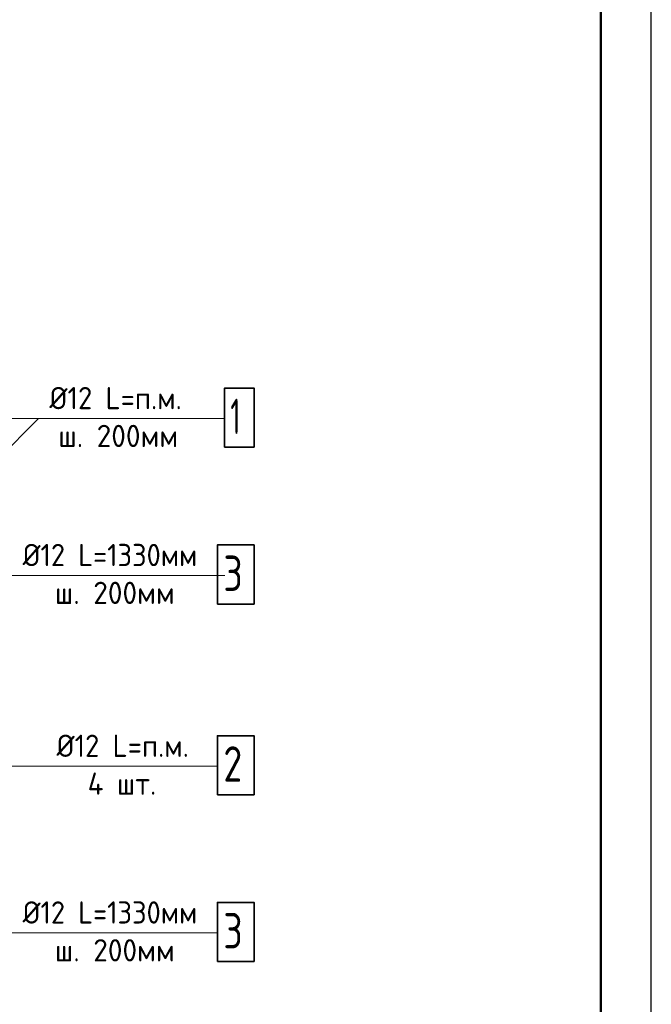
# Model space of a CAD drawing. Header units: millimetres. Extents: x 0 to 59400, y 0 to 42000.
# Tile 13 of 22: x 53152 to 59400, y 18723 to 28457. Entities that reach past the tile are written whole.
import ezdxf

# ---------------------------------------------------------------- set-up
doc = ezdxf.new("R2010")
doc.units = ezdxf.units.MM
doc.layers.add('Standard', color=7, linetype='Continuous', lineweight=25)
doc.layers.add('Текст_ общее', color=7, linetype='Continuous', lineweight=25)
doc.styles.add('ISOCPEUR', font='txt')

msp = doc.modelspace()

# ---------------------------------------------------------------- linework, layer by layer
at = {"layer": 'Standard', "color": 7, "linetype": 'Continuous', "lineweight": 35, "transparency": 33554687}
for p, q in [((58900, 39900), (58900, 20500)), ((58900, 39500), (58900, 20100))]:
    msp.add_line(p, q, dxfattribs=at)
at = {"layer": 'Standard', "color": 7, "linetype": 'Continuous', "lineweight": 25, "transparency": 33554687}
msp.add_lwpolyline([(0, 0), (59400, 0), (59400, 42000), (0, 42000), (0, 0)], close=True, dxfattribs=at)
at = {"layer": 'Standard', "color": 7, "linetype": 'Continuous', "lineweight": 50, "transparency": 33554687}
msp.add_lwpolyline([(2000, 41500), (58900, 41500), (58900, 500), (2000, 500), (2000, 41500)], close=True, dxfattribs=at)
at = {"layer": 'Standard', "color": 7, "linetype": 'Continuous', "lineweight": 13, "transparency": 33554687}
for points in [[(58900, 41500), (37400, 41500), (37400, 6000), (58900, 6000), (58900, 41500)], [(55180.7, 22961.6), (52679.6, 22961.6), (52595.6, 22961.6)], [(55107.9, 19428.3), (48982.3, 19428.3), (48982.3, 20985.4)]]:
    msp.add_lwpolyline(points, dxfattribs=at)
at = {"layer": 'Текст_ общее', "color": 7, "linetype": 'Continuous', "lineweight": 13, "transparency": 33554687}
for points in [[(51845, 24725.4), (51845, 24512.9), (55177.9, 24512.9)], [(52482.3, 24110.8), (52935.6, 24110.8), (53337.8, 24512.9)], [(52260.7, 21958.7), (52260.7, 21076), (55107.9, 21076)]]:
    msp.add_lwpolyline(points, dxfattribs=at)
at = {"layer": 'Текст_ общее', "color": 7, "linetype": 'Continuous', "lineweight": 35, "transparency": 33554687}
for points in [[(55177.9, 24231.7), (55469.6, 24231.7), (55469.6, 24815.1), (55177.9, 24815.1), (55177.9, 24231.7)], [(55107.9, 22680.4), (55469.6, 22680.4), (55469.6, 23263.7), (55107.9, 23263.7), (55107.9, 22680.4)], [(55107.9, 20794.8), (55469.6, 20794.8), (55469.6, 21378.1), (55107.9, 21378.1), (55107.9, 20794.8)], [(55107.9, 19147.1), (55469.6, 19147.1), (55469.6, 19730.4), (55107.9, 19730.4), (55107.9, 19147.1)]]:
    msp.add_lwpolyline(points, dxfattribs=at)

# ---------------------------------------------------------------- texts
at = {"layer": 'Standard', "color": 7, "linetype": 'Continuous', "lineweight": 25, "transparency": 33554687, "char_height": 220, "attachment_point": 7, "style": 'ISOCPEUR'}
for s, insert, width in [('\\W0.94;Ø12 L=п.м.', (53445.7, 24605.8), 1488.69), ('\\W0.96;ш. 200мм', (53533.7, 24231.8), 1315.474), ('\\W0.94;Ø12 L=п.м.', (53515.7, 21168.9), 1488.684), ('\\W0.95;4 шт.', (53823.7, 20794.8), 873.82)]:
    msp.add_mtext(s, dxfattribs=dict(at, insert=insert, width=width))
at = {"layer": 'Standard', "color": 7, "linetype": 'Continuous', "lineweight": 25, "transparency": 33554687, "char_height": 220, "attachment_point": 7, "rotation": 0.00009, "style": 'ISOCPEUR'}
for s, insert, width in [('\\W0.93;Ø12 L=1330мм', (53180.8, 23054.5), 1949.763), ('\\W0.96;ш. 200мм', (53499.8, 22680.5), 1315.474), ('\\W0.93;Ø12 L=1330мм', (53180.8, 19521.1), 1949.763), ('\\W0.96;ш. 200мм', (53499.8, 19147.1), 1315.474)]:
    msp.add_mtext(s, dxfattribs=dict(at, insert=insert, width=width))
at = {"layer": 'Текст_ общее', "color": 7, "linetype": 'Continuous', "lineweight": 35, "transparency": 33554687, "char_height": 350, "attachment_point": 7, "style": 'ISOCPEUR'}
for s, insert, width in [('\\W0.56;1', (55236.3, 24360.1), 272.213), ('\\W0.78;2', (55166.3, 20923.2), 380.8)]:
    msp.add_mtext(s, dxfattribs=dict(at, insert=insert, width=width))
at = {"layer": 'Текст_ общее', "color": 7, "linetype": 'Continuous', "lineweight": 35, "transparency": 33554687, "char_height": 350, "width": 380.8, "attachment_point": 7, "rotation": 0.00009, "style": 'ISOCPEUR'}
for insert in [(55166.3, 22808.8), (55166.3, 19275.4)]:
    msp.add_mtext('\\W0.78;3', dxfattribs=dict(at, insert=insert))

doc.saveas('drawing.dxf')
